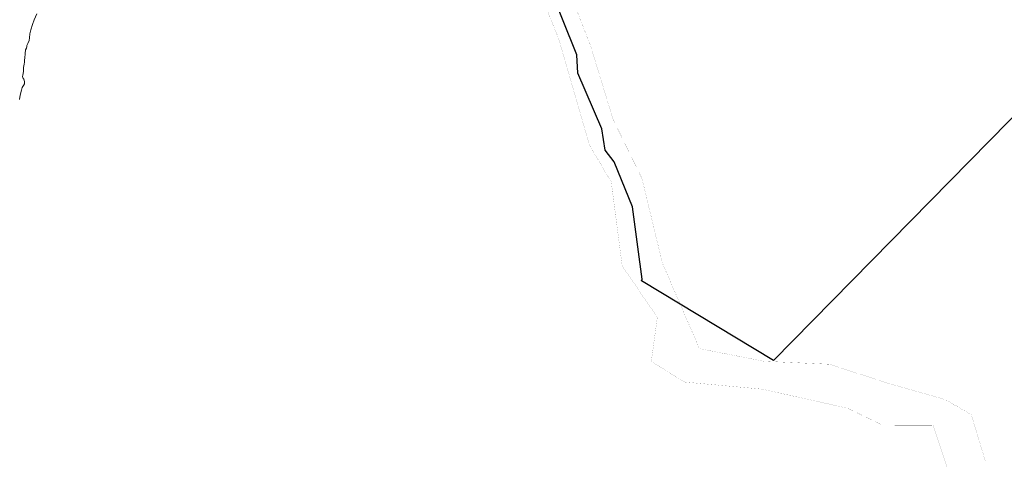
# Model space of a CAD drawing. Header units: metres. Extents: x 347609 to 404409, y 8548087 to 8605413.
# Tile 13 of 46: x 373298 to 374923, y 8560707 to 8561445. Entities that reach past the tile are written whole.
import ezdxf

# ---------------------------------------------------------------- set-up
doc = ezdxf.new("R2010")
doc.units = ezdxf.units.M
doc.linetypes.add('ACAD_ISO02W100', pattern=[15, 12, -3])
doc.layers.add('01. RIO', color=7, linetype='Continuous', lineweight=5, true_color=0x2776bb)
doc.layers.add('02. FAJA MARGINAL', color=5, linetype='ACAD_ISO02W100', lineweight=0)
doc.layers.add('ZR_LIMA_PSAD56_A_WGS84', color=210, linetype='Continuous')

# ---------------------------------------------------------------- blocks, each defined once
blk = doc.blocks.new('REIORORI')
at = {"layer": '01. RIO', "color": 152, "lineweight": 15, "true_color": 0x2776bb, "flags": 128}
blk.add_lwpolyline([(373298.2, 8561313.3), (373299.3, 8561320.3), (373301.5, 8561328.3), (373302.7, 8561333.2), (373304.7, 8561336.5), (373306.1, 8561339.2), (373306.4, 8561342.8), (373305.3, 8561346.7), (373303.5, 8561349.1), (373303.2, 8561351.2), (373303.5, 8561353.2), (373304.4, 8561359.3), (373304.9, 8561365.8), (373305.9, 8561371.5), (373306.5, 8561374.5), (373306.3, 8561378.6), (373306.9, 8561381.2), (373307.5, 8561388.9), (373308.2, 8561395.1), (373309.4, 8561397.7), (373309.9, 8561400.3), (373310, 8561402.2), (373312, 8561405.6), (373314.1, 8561410.6), (373314.6, 8561414.8), (373315.3, 8561421.2), (373316.5, 8561427.8), (373319.4, 8561436.8), (373322.4, 8561444.4), (373326.7, 8561454.3)], dxfattribs=at)

msp = doc.modelspace()

# ---------------------------------------------------------------- linework, layer by layer
at = {"layer": '02. FAJA MARGINAL', "color": 5, "true_color": 0x0000ff, "const_width": 0.15}
for points in [[(373696.3, 8562325), (373784.8, 8562216.7), (373862.9, 8562130.8), (373907.9, 8562074.1), (373960.8, 8561996.3), (374023.5, 8561893.2), (374126.5, 8561754.6), (374173.6, 8561586), (374202.1, 8561499.9), (374240.2, 8561402), (374277.6, 8561280.2), (374325.1, 8561183.1), (374358.8, 8561043.6), (374420, 8560902.5), (374526.7, 8560881.7), (374634.9, 8560876.8), (374729.4, 8560845.9), (374825, 8560818.8), (374868.5, 8560793.9), (374891.8, 8560717)], [(373681.6, 8562311.9), (373754.2, 8562231.5), (373846.4, 8562120.1), (373888.6, 8562066.1), (373942.5, 8561985.7), (374020.7, 8561860), (374098, 8561752.7), (374120.1, 8561652.1), (374147.6, 8561511.9), (374187.5, 8561414.1), (374238.5, 8561238.1), (374274.5, 8561177.1), (374292.5, 8561039.1), (374350.5, 8560953.9), (374340.5, 8560881), (374396.1, 8560847.4), (374523.7, 8560835.7), (374664.1, 8560804.4), (374723.7, 8560775.7), (374805.5, 8560775.9), (374828.4, 8560707)]]:
    msp.add_lwpolyline(points, dxfattribs=at)
at = {"layer": 'ZR_LIMA_PSAD56_A_WGS84', "linetype": 'Continuous', "lineweight": 30, "flags": 128}
msp.add_lwpolyline([(376419.3, 8562790.3), (374542.4, 8560883), (374324.5, 8561014.5), (374325.3, 8561017.2), (374318.1, 8561070.2), (374309.6, 8561136.4), (374279.3, 8561210.2), (374264.2, 8561229.8), (374258.7, 8561264.6), (374219.5, 8561356.5), (374217.8, 8561386.7), (374169.4, 8561507.7)], dxfattribs=at)

# ---------------------------------------------------------------- block references
msp.add_blockref('REIORORI', (0, 0))

doc.saveas('drawing.dxf')
